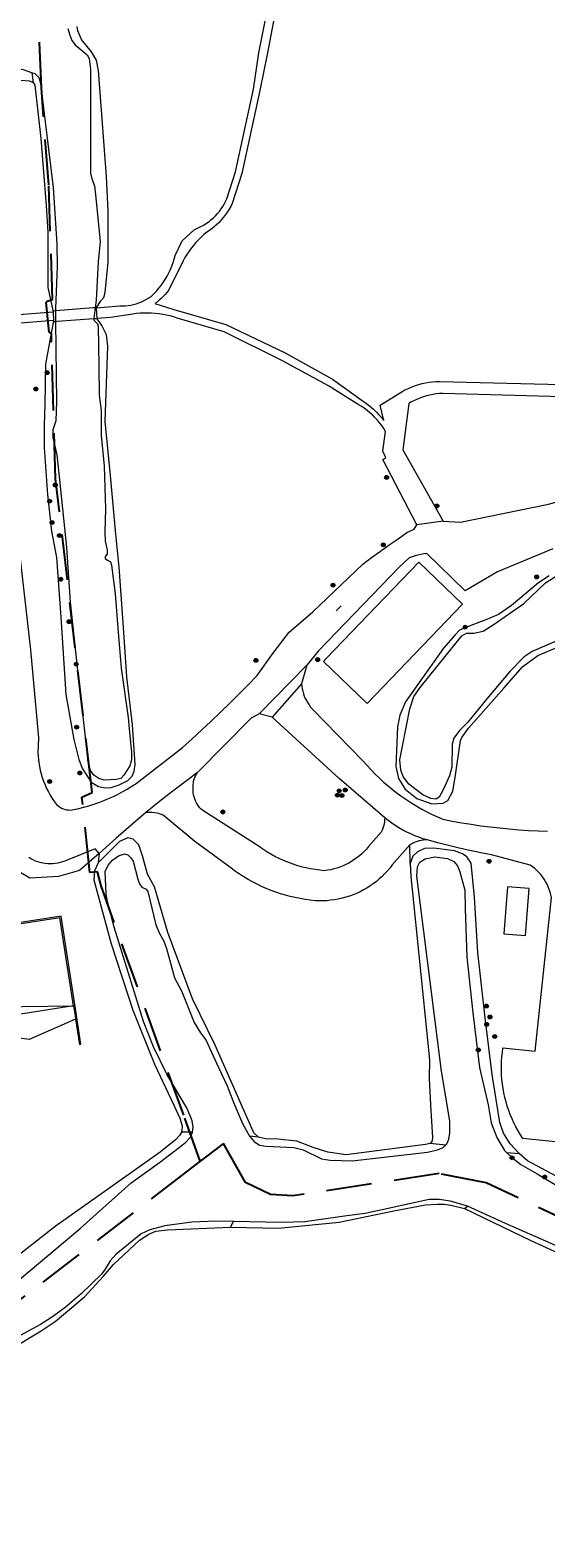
# Model space of a CAD drawing. Header units: metres. Extents: x 89872 to 94585, y 463299 to 469000.
# Tile 134 of 256: x 91650 to 91722, y 465158 to 465368. Entities that reach past the tile are written whole.
import ezdxf
from ezdxf.enums import TextEntityAlignment as Align

# ---------------------------------------------------------------- set-up
doc = ezdxf.new("R2010")
doc.units = ezdxf.units.M
doc.linetypes.add('HIDDEN', pattern=[9.525, 6.35, -3.175])
doc.layers.get('0').update_dxf_attribs({"linetype": 'CONTINUOUS'})
for name, color, linetype, lineweight in [('B-WE-GR-BEPLANTING_CULTUUR-G', 251, 'CONTINUOUS', 13), ('B-WE-GR-BOOM-S', 251, 'CONTINUOUS', 13), ('B-WE-IE-TERREINAFSCHEIDING-G', 251, 'CONTINUOUS', 13), ('B-WE-KW-KUNSTWERK-GV', 251, 'CONTINUOUS', 13), ('B-WE-OG-TOPOGRAFIE_BEBOUWING-GV', 251, 'CONTINUOUS', 13), ('B-WE-OG-TOPOGRAFIE_HUISNUMMER-T25', 251, 'CONTINUOUS', 13), ('B-WE-OG-TOPOGRAFIE_STRAATNAAM-T18', 251, 'CONTINUOUS', 13), ('B-WE-OG-TOPOGRAFIE_WATER-GV', 251, 'CONTINUOUS', 13), ('B-WE-VH-VERHARDING-GV', 251, 'CONTINUOUS', 13), ('K_BALUSTRADE_0', 251, 'CONTINUOUS', 13), ('Percelen', 10, 'HIDDEN', 25)]:
    doc.layers.add(name, color=color, linetype=linetype, lineweight=lineweight)
doc.styles.get("Standard").update_dxf_attribs({"font": 'isocp.shx'})

# ---------------------------------------------------------------- blocks, each defined once
blk = doc.blocks.new('Q_BOOM')
for radius in [0.27, 0.18, 0.09]:
    blk.add_circle((0, 0), radius)

msp = doc.modelspace()

# ---------------------------------------------------------------- linework, layer by layer
at = {"layer": 'B-WE-GR-BEPLANTING_CULTUUR-G'}
for p, q in [((91650.32, 465362.31), (91650.52, 465360.96)), ((91672.75, 465214.67), (91671.19, 465214.68)), ((91681.93, 465213.95), (91680.7, 465214.1)), ((91708.03, 465212.83), (91705.88, 465213.1)), ((91716.57, 465211.84), (91718.3, 465211.67)), ((91710.67, 465204), (91711.12, 465204.33)), ((91678.06, 465201.43), (91678.47, 465202.2))]:
    msp.add_line(p, q, dxfattribs=at)
at = {"layer": 'B-WE-IE-TERREINAFSCHEIDING-G'}
for p, q in [((91703.13, 465252.09), (91703.08, 465254.69)), ((91659.71, 465253.48), (91659.57, 465252.19)), ((91654.25, 465244.55), (91643.61, 465242.9)), ((91656.15, 465232.27), (91654.25, 465244.55))]:
    msp.add_line(p, q, dxfattribs=at)
for points in [[(91699.56, 465258.48), (91699.54, 465258.18), (91699.51, 465257.89), (91699.46, 465257.6), (91699.4, 465257.32), (91699.31, 465257.04), (91699.21, 465256.76), (91699.08, 465256.49), (91697.29, 465254.45), (91697, 465254.11), (91696.69, 465253.78), (91696.37, 465253.47), (91696.03, 465253.18), (91695.68, 465252.9), (91695.31, 465252.64), (91694.93, 465252.39), (91694.54, 465252.17), (91694.15, 465251.96), (91693.74, 465251.78), (91693.32, 465251.61), (91692.9, 465251.47), (91692.46, 465251.34), (91692.03, 465251.24), (91691.59, 465251.16), (91691.14, 465251.1), (91690.49, 465251.16), (91689.84, 465251.25), (91689.19, 465251.36), (91688.55, 465251.5), (91687.91, 465251.66), (91687.28, 465251.84), (91686.66, 465252.05), (91686.05, 465252.28), (91685.44, 465252.53), (91684.84, 465252.8), (91684.25, 465253.09), (91683.68, 465253.41), (91683.11, 465253.75), (91682.56, 465254.1), (91682.03, 465254.48), (91674.19, 465259.48), (91673.97, 465259.67), (91673.77, 465259.88), (91673.59, 465260.1), (91673.43, 465260.33), (91673.28, 465260.58), (91673.15, 465260.84), (91673.05, 465261.1), (91672.96, 465261.38), (91672.9, 465261.66), (91672.85, 465261.94), (91672.83, 465262.23), (91672.83, 465262.52), (91672.85, 465262.8), (91672.84, 465263.07), (91672.86, 465263.33), (91672.9, 465263.59), (91672.96, 465263.85), (91673.05, 465264.1), (91673.16, 465264.34), (91673.29, 465264.56), (91673.43, 465264.78)], [(91703.08, 465254.69), (91700.62, 465251.92), (91700.3, 465251.49), (91699.95, 465251.08), (91699.58, 465250.69), (91699.2, 465250.31), (91698.8, 465249.95), (91698.39, 465249.6), (91697.96, 465249.28), (91697.52, 465248.97), (91697.07, 465248.68), (91696.6, 465248.41), (91696.12, 465248.16), (91695.63, 465247.94), (91695.14, 465247.73), (91694.63, 465247.55), (91694.12, 465247.39), (91693.6, 465247.25), (91693.07, 465247.13), (91692.54, 465247.04), (91692.01, 465246.97), (91691.47, 465246.92), (91690.94, 465246.9), (91690.4, 465246.89), (91689.86, 465246.92), (91689.16, 465246.99), (91688.46, 465247.09), (91687.76, 465247.21), (91687.07, 465247.35), (91686.38, 465247.51), (91685.7, 465247.69), (91685.03, 465247.89), (91684.36, 465248.12), (91683.7, 465248.36), (91683.04, 465248.62), (91682.39, 465248.91), (91681.76, 465249.21), (91681.13, 465249.53), (91680.51, 465249.87), (91679.9, 465250.24), (91679.31, 465250.61), (91678.73, 465251.01), (91678.15, 465251.43), (91677.6, 465251.86), (91673.07, 465255.18), (91668.65, 465258.83), (91668.36, 465258.95), (91668.06, 465259.05), (91667.76, 465259.12), (91667.44, 465259.18), (91667.13, 465259.21), (91666.81, 465259.21), (91666.5, 465259.19), (91666.18, 465259.15)], [(91705.47, 465255.38), (91705.19, 465255.38), (91704.91, 465255.36), (91704.63, 465255.32), (91704.36, 465255.26), (91704.09, 465255.19), (91703.82, 465255.09), (91703.57, 465254.97), (91703.32, 465254.84), (91703.08, 465254.69)], [(91656.44, 465230.41), (91656.98, 465226.89), (91657.18, 465226.92), (91656.41, 465231.86), (91654.44, 465244.78), (91643.63, 465243.1), (91639.94, 465244.43), (91639.87, 465244.24)]]:
    msp.add_lwpolyline(points, dxfattribs=at)
at = {"layer": 'B-WE-KW-KUNSTWERK-GV'}
for p, q in [((91653.28, 465328.99), (91653.37, 465327.76)), ((91659.33, 465329.55), (91659.18, 465329.54)), ((91659.44, 465328.07), (91659.33, 465329.55)), ((91658.99, 465328.04), (91659.44, 465328.07))]:
    msp.add_line(p, q, dxfattribs=at)
for points in [[(91653.68, 465329.13), (91653.65, 465329.13), (91653.27, 465329.1), (91653.28, 465328.99)], [(91659.18, 465329.54), (91658.89, 465329.52), (91653.68, 465329.13)], [(91653.37, 465327.76), (91653.38, 465327.63), (91653.69, 465327.65)], [(91653.69, 465327.65), (91653.87, 465327.67), (91658.96, 465328.04), (91658.99, 465328.04)]]:
    msp.add_lwpolyline(points, dxfattribs=at)
at = {"layer": 'B-WE-OG-TOPOGRAFIE_BEBOUWING-GV'}
for points in [[(91691.39, 465280.66), (91691.01, 465280.27), (91697.12, 465274.39), (91710.43, 465288.23), (91704.33, 465294.11), (91691.39, 465280.66)], [(91719.72, 465248.62), (91716.7, 465248.86), (91716.19, 465242.29), (91719.2, 465242.05), (91719.72, 465248.62)], [(91643.61, 465242.9), (91645.34, 465232.15), (91656.15, 465232.27)]]:
    msp.add_lwpolyline(points, dxfattribs=at)
at = {"layer": 'B-WE-OG-TOPOGRAFIE_STRAATNAAM-T18'}
msp.add_line((91692.77, 465287.31), (91693.47, 465288.01), dxfattribs=at)
at = {"layer": 'B-WE-OG-TOPOGRAFIE_WATER-GV'}
for p, q in [((91653.69, 465327.65), (91653.68, 465329.13)), ((91659.18, 465329.54), (91658.99, 465328.04))]:
    msp.add_line(p, q, dxfattribs=at)
for points in [[(91655.37, 465368.46), (91655.63, 465367.56), (91655.93, 465366.78), (91656.36, 465366.2), (91658.06, 465364.82), (91658.32, 465364.27), (91658.53, 465362.79), (91658.51, 465351.24), (91658.51, 465348.29), (91658.68, 465347.53), (91659.07, 465346.55), (91659.25, 465344.87), (91659.86, 465338.8), (91659.58, 465335.95), (91659.31, 465330.6), (91659.18, 465329.54)], [(91659.33, 465329.55), (91659.95, 465330.53), (91660.36, 465330.98), (91660.57, 465331.67), (91660.96, 465335.92), (91660.97, 465343.03), (91660.74, 465347.86), (91659.61, 465362.6), (91659.34, 465364.07), (91658.65, 465365.24), (91657.26, 465366.96), (91656.75, 465368.15), (91656.63, 465368.77)], [(91650.32, 465362.31), (91649.18, 465362.7), (91647.31, 465363), (91646.38, 465362.89), (91645.45, 465362.56), (91644.5, 465362.09), (91639.13, 465357.87), (91634.68, 465353.88)], [(91653.68, 465329.13), (91653.67, 465329.45), (91653.9, 465335.29), (91653.84, 465338.43), (91653.34, 465346.3), (91651.57, 465360.79), (91651.34, 465361.58), (91650.8, 465362.15), (91650.32, 465362.31)], [(91620.92, 465351.34), (91610.9, 465343.91), (91604.93, 465339.37), (91606.73, 465335.36), (91612.56, 465332.63), (91614.04, 465333.46), (91615.81, 465334.69), (91618.85, 465337.95), (91623.75, 465342.39), (91630.02, 465346.82), (91632.77, 465349.04), (91635.33, 465351.83), (91638.58, 465355.38), (91644.65, 465360.64), (91645.53, 465361.25), (91646.22, 465361.47), (91650, 465361.18), (91650.52, 465360.96)], [(91650.52, 465360.96), (91650.76, 465360.58), (91651.57, 465353.14), (91652.32, 465343.82), (91652.54, 465340.08), (91652.57, 465332.38), (91653.28, 465328.99)], [(91653.37, 465327.76), (91652.22, 465321.69), (91652.14, 465316.03), (91652.03, 465313.23), (91652.06, 465310.02), (91652.52, 465303.53), (91653.06, 465298.41), (91653.77, 465294.75), (91654.35, 465286.43), (91655.09, 465275.65), (91656.2, 465269.4), (91656.89, 465266.61), (91657.38, 465265.28), (91658.59, 465263.46), (91659.63, 465262.84), (91660.55, 465262.64), (91661.41, 465262.71), (91662.53, 465263.06), (91663.72, 465263.69)], [(91659.71, 465317.36), (91659.99, 465315.25), (91660.01, 465311.73), (91660.44, 465307.49), (91660.59, 465301.53), (91660.5, 465298.29), (91660.57, 465297.03), (91660.85, 465295.8), (91660.84, 465295.23), (91660.58, 465294.9), (91660.58, 465294.63), (91660.88, 465294.39), (91661.29, 465294.13), (91661.45, 465293.7), (91661.97, 465289.68), (91662.37, 465284.33), (91662.79, 465279.31), (91663.75, 465272.44), (91663.89, 465270.89), (91664.22, 465267.56), (91664.24, 465266.54), (91664, 465265.73), (91663.18, 465264.41), (91662.75, 465263.96), (91662.09, 465263.82), (91660.42, 465263.73), (91659.66, 465263.93), (91658.98, 465264.41), (91658.5, 465265.08), (91658.2, 465266.22), (91657.93, 465268.98), (91656.85, 465278.18), (91655.74, 465288.5), (91655.22, 465296.16), (91654.25, 465305.56), (91653.86, 465309.05), (91653.28, 465311.48), (91653.31, 465312.6), (91653.7, 465313.83), (91653.81, 465316.4), (91653.69, 465327.65)], [(91658.99, 465328.04), (91658.96, 465327.85), (91659.01, 465327.78), (91659.48, 465327.32), (91659.58, 465327.01), (91659.66, 465321.43), (91659.71, 465317.36)], [(91663.72, 465263.69), (91664.34, 465264.28), (91664.61, 465264.97), (91664.76, 465265.92), (91664.36, 465271.42), (91663.57, 465278.12), (91663.06, 465285.71), (91662.51, 465293.41), (91662, 465298.5), (91661.28, 465306.18), (91660.57, 465313.68), (91660.93, 465324.2), (91660.75, 465325.8), (91660.07, 465327.09), (91659.58, 465327.82), (91659.44, 465328.07)], [(91722.52, 465292.17), (91721.03, 465291.24), (91717.25, 465288.06), (91715.45, 465286.82), (91713.68, 465286.05), (91711.56, 465285.28), (91710.01, 465284.61), (91709.37, 465283.98), (91707.78, 465282.11), (91702.48, 465274.63), (91701.67, 465272.78), (91701.34, 465271.14), (91701.1, 465265.6), (91701.49, 465263.96), (91702.42, 465262.47), (91704.05, 465261.16), (91706.12, 465260.42), (91707.73, 465260.5), (91708.36, 465260.9), (91709.04, 465262.19), (91709.37, 465264.1), (91710.14, 465269.26), (91710.3, 465269.67), (91711.23, 465270.95), (91716.17, 465276.55), (91718.81, 465279.54), (91720.94, 465281.1), (91732.38, 465285.9)], [(91725.64, 465284.02), (91720.13, 465281.67), (91719.01, 465280.9), (91717.01, 465278.87), (91713.8, 465275.07), (91711.17, 465271.79), (91710, 465270.63), (91709.18, 465269.56), (91708.97, 465268.72), (91708.94, 465265.54), (91708.61, 465264.34), (91707.71, 465262.37), (91707.15, 465261.37), (91706.69, 465261.08), (91706.01, 465261.15), (91704.88, 465261.65), (91702.91, 465263.16), (91702.14, 465264.24), (91701.8, 465265.12), (91701.68, 465266.55), (91702.05, 465268.46), (91703.05, 465273.65), (91703.61, 465275.36), (91704.5, 465276.65), (91710.32, 465283.84), (91710.97, 465284.22), (91711.98, 465284.21), (91713.28, 465284.49), (91714.82, 465285.45), (91718.97, 465288.34), (91721.99, 465291.2), (91723.88, 465292.41)], [(91665.26, 465254.72), (91664.46, 465255.49), (91663.7, 465255.66), (91662.58, 465255.19), (91659.57, 465252.19)], [(91681.93, 465213.95), (91681.29, 465214.58), (91678.85, 465220.16), (91675.89, 465226.8), (91672.72, 465233.22), (91669.3, 465242.48), (91667.44, 465248.86), (91666.45, 465250.63), (91665.77, 465253.15), (91665.26, 465254.72)], [(91672.75, 465214.67), (91672.83, 465215.36), (91672.7, 465216.24), (91671.99, 465217.96), (91669.19, 465222.63), (91667.31, 465226.57), (91665.91, 465230.07), (91661.82, 465243.24), (91660.87, 465246.74), (91660.69, 465247.88), (91660.56, 465250.97), (91660.97, 465251.87), (91661.57, 465252.58), (91662.43, 465253.19), (91663.24, 465253.45), (91663.74, 465253.3), (91664.14, 465252.9), (91664.45, 465252.44), (91665.12, 465249.94), (91665.33, 465249.28), (91665.68, 465248.82), (91666.28, 465248.54), (91666.51, 465248.22), (91667.63, 465243.56), (91668.14, 465242.37), (91668.75, 465241.27), (91669.13, 465240.25), (91670.24, 465236.15), (91671.21, 465234.36)], [(91710.42, 465253.44), (91709.29, 465253.88), (91706.43, 465254.26), (91705.13, 465254.18), (91704.15, 465253.73), (91703.5, 465253.12), (91703.13, 465252.09)], [(91708.03, 465212.83), (91708.24, 465213.02), (91708.5, 465213.68), (91708.65, 465214.56), (91708.64, 465216.22), (91707.5, 465223.18), (91704.03, 465250.33), (91704.11, 465251.63), (91704.47, 465252.31), (91705.22, 465252.76), (91706.55, 465253.04), (91708.34, 465252.82), (91709.18, 465252.39), (91709.72, 465251.8), (91710.04, 465250.92), (91710.73, 465248.38), (91710.77, 465245.85), (91711.03, 465239.03)], [(91718.3, 465211.67), (91717.07, 465213.02), (91716.12, 465214.52), (91715.61, 465215.99), (91714.57, 465222.68), (91713.58, 465230.59), (91712.53, 465239.69), (91712.08, 465247.42), (91711.64, 465252.17), (91711.03, 465253.02), (91710.42, 465253.44)], [(91659.57, 465252.19), (91659.06, 465251.08), (91658.96, 465249.84), (91661.38, 465240.91), (91664.42, 465231.67), (91667.44, 465224.12), (91670.16, 465218.4), (91670.98, 465216.59), (91671.29, 465215.56), (91671.26, 465214.8), (91671.19, 465214.68)], [(91703.13, 465252.09), (91703.18, 465250.27), (91704.31, 465239.38), (91705.82, 465224.75), (91705.76, 465222.11), (91706, 465217.64), (91706.22, 465213.98), (91706.17, 465213.44), (91705.88, 465213.1)], [(91711.03, 465239.03), (91711.83, 465231.29), (91712.8, 465223.65), (91713.98, 465218.45), (91714.43, 465215.96), (91715.19, 465213.94), (91716.29, 465212.1), (91716.57, 465211.84)], [(91671.21, 465234.36), (91672.99, 465229.96), (91673.88, 465228.5), (91674.62, 465227.54), (91676.4, 465223.59), (91677.6, 465221.13), (91678.51, 465218.68), (91679.71, 465215.89), (91680.7, 465214.1)], [(91671.19, 465214.68), (91670.94, 465214.19), (91670.37, 465213.57), (91668.22, 465211.85), (91663.13, 465208.26), (91653.57, 465201.52), (91643.13, 465193.34), (91630.77, 465184), (91619.59, 465175.69), (91609.19, 465166.73)], [(91626.76, 465177.05), (91646.6, 465192.46), (91657.09, 465201.22), (91664.18, 465207.62), (91668.15, 465210.42), (91671.73, 465213.16), (91672.49, 465213.99), (91672.75, 465214.67)], [(91680.7, 465214.1), (91681.35, 465213.36), (91682.11, 465212.86), (91683.04, 465212.71), (91686.87, 465212.52), (91688.19, 465212.18), (91690.75, 465210.96), (91691.94, 465210.76), (91695.03, 465210.67), (91705.52, 465211.89), (91706.93, 465212.22), (91707.71, 465212.54), (91708.03, 465212.83)], [(91687.29, 465213.4), (91687.25, 465213.41), (91684.68, 465213.7), (91682.94, 465213.71), (91681.93, 465213.95)], [(91705.88, 465213.1), (91705.26, 465212.92), (91694.17, 465211.48), (91691.61, 465211.86), (91689.59, 465212.53), (91687.29, 465213.4)], [(91716.57, 465211.84), (91717.42, 465211.06), (91718.56, 465210.17), (91720.83, 465208.87), (91724.42, 465206.72), (91727.52, 465205.52), (91730.95, 465203.94), (91735.52, 465201.71), (91744.16, 465198.18), (91749.89, 465195.59), (91754.88, 465193.45), (91757.72, 465192.37), (91761.82, 465190.57), (91765.36, 465188.9), (91766.11, 465188.32), (91766.77, 465187.65), (91767.32, 465187.12), (91771.01, 465185.6), (91775.14, 465184.04)], [(91746.12, 465198.16), (91734.38, 465203.08), (91729.09, 465206.44), (91727.6, 465207.04), (91723.49, 465208.54), (91719.49, 465210.65), (91718.3, 465211.67)], [(91678.06, 465201.43), (91684.73, 465201.29), (91693.2, 465202.12), (91700.84, 465203.72), (91705.27, 465204.52), (91706.86, 465204.63), (91707.87, 465204.62), (91708.78, 465204.49), (91710.67, 465204)], [(91711.12, 465204.33), (91708.73, 465205.06), (91707.16, 465205.28), (91705.78, 465205.26), (91700.04, 465204.04), (91696.81, 465203.34), (91694.26, 465202.98), (91688.43, 465202.18), (91685.15, 465202.06), (91678.47, 465202.2)], [(91724.68, 465198.31), (91716.41, 465201.94), (91711.12, 465204.33)], [(91678.47, 465202.2), (91676, 465202.25), (91672.63, 465202.1), (91668.86, 465201.62), (91666.77, 465201.04), (91665.58, 465200.48), (91662.04, 465197.62), (91661.25, 465196.72), (91660.58, 465195.56), (91660.05, 465194.85), (91657.21, 465192.11), (91654.91, 465190.18), (91653.08, 465188.83), (91651.53, 465187.84), (91648.21, 465186.04), (91644.49, 465184.04), (91642.01, 465182.53), (91636.9, 465178.31), (91629.99, 465172.95), (91624.96, 465169.06)], [(91710.67, 465204), (91719.95, 465199.56), (91726.47, 465196.6), (91733.36, 465192.69), (91741.86, 465188.74), (91757.85, 465180.8), (91759.67, 465180.25), (91763.73, 465179.33), (91764.98, 465178.68), (91769.93, 465175.17), (91775.28, 465172.13)], [(91618.05, 465162.91), (91626.64, 465169.04), (91634.41, 465175.65), (91640.16, 465179.9), (91642, 465181.38), (91647.53, 465184.49), (91651.63, 465186.96), (91653.59, 465188.28), (91657.68, 465191.73), (91660.33, 465194.61), (91661.72, 465196.24), (91665.35, 465199.6), (91666.64, 465200.45), (91667.64, 465200.85), (91669.24, 465201.07), (91678.06, 465201.43)]]:
    msp.add_lwpolyline(points, dxfattribs=at)
at = {"layer": 'B-WE-VH-VERHARDING-GV'}
for p, q in [((91707.72, 465299.79), (91704.04, 465299.28)), ((91682.02, 465272.94), (91688.7, 465279.73)), ((91688.7, 465279.73), (91687.97, 465277.16)), ((91687.97, 465277.16), (91683.87, 465272.48)), ((91683.87, 465272.48), (91682.02, 465272.94))]:
    msp.add_line(p, q, dxfattribs=at)
for points in [[(91659.33, 465329.55), (91662.61, 465329.8), (91663, 465329.8), (91663.38, 465329.82), (91663.77, 465329.87), (91664.15, 465329.93), (91664.53, 465330.02), (91664.9, 465330.12), (91665.27, 465330.25), (91665.62, 465330.39), (91665.98, 465330.55), (91666.32, 465330.73), (91666.65, 465330.93), (91666.97, 465331.14), (91667.34, 465331.5), (91667.7, 465331.87), (91668.04, 465332.26), (91668.35, 465332.67), (91668.65, 465333.08), (91668.93, 465333.51), (91669.2, 465333.96), (91669.44, 465334.41), (91669.65, 465334.88), (91669.85, 465335.35), (91670.03, 465335.84), (91670.18, 465336.33), (91670.31, 465336.83), (91671.31, 465338.86), (91672.96, 465340.39), (91674.01, 465340.93), (91674.37, 465341.13), (91674.71, 465341.34), (91675.05, 465341.58), (91675.36, 465341.83), (91675.67, 465342.1), (91675.96, 465342.38), (91676.24, 465342.68), (91676.49, 465342.99), (91676.74, 465343.32), (91676.96, 465343.66), (91677.16, 465344.01), (91677.35, 465344.37), (91677.52, 465344.75), (91678.72, 465348.49), (91681.26, 465360.03), (91682, 465365.07), (91684.39, 465377.02)], [(91685.42, 465376.89), (91683.17, 465364.87), (91682.15, 465359.81), (91679.61, 465348.27), (91678.26, 465344.09), (91678.07, 465343.68), (91677.85, 465343.29), (91677.61, 465342.91), (91677.36, 465342.53), (91677.08, 465342.17), (91676.79, 465341.83), (91676.49, 465341.5), (91676.17, 465341.18), (91675.83, 465340.88), (91675.48, 465340.59), (91675.12, 465340.33), (91674.74, 465340.08), (91674.34, 465339.74), (91673.96, 465339.39), (91673.59, 465339.03), (91673.23, 465338.65), (91672.89, 465338.25), (91672.56, 465337.84), (91672.26, 465337.43), (91671.96, 465336.99), (91671.69, 465336.55), (91671.43, 465336.1), (91669.4, 465331.97), (91669.17, 465331.67), (91668.92, 465331.39), (91668.67, 465331.11), (91668.39, 465330.84), (91668.11, 465330.59), (91667.82, 465330.35), (91667.51, 465330.13), (91670.16, 465329.3), (91677.41, 465327.22), (91685.69, 465323.27), (91692.26, 465319.62), (91696.39, 465316.62), (91696.82, 465316.34), (91697.24, 465316.03), (91697.65, 465315.71), (91698.04, 465315.37), (91698.41, 465315.02), (91698.76, 465314.65), (91699.1, 465314.26), (91699.42, 465313.85)], [(91635.37, 465322.75), (91647.32, 465328.51), (91653.28, 465328.99)], [(91699.69, 465312.31), (91699.42, 465312.73), (91699.14, 465313.13), (91698.84, 465313.52), (91698.53, 465313.9), (91698.19, 465314.26), (91697.84, 465314.61), (91697.48, 465314.93), (91697.09, 465315.25), (91696.7, 465315.54), (91696.29, 465315.82), (91695.87, 465316.08), (91691.7, 465318.65), (91685.29, 465322.17), (91677.18, 465326.22), (91670.62, 465328.12), (91670.12, 465328.27), (91669.61, 465328.41), (91669.1, 465328.53), (91668.59, 465328.63), (91668.07, 465328.71), (91667.54, 465328.76), (91667.02, 465328.8), (91666.5, 465328.82), (91665.97, 465328.81), (91665.45, 465328.78), (91664.93, 465328.74), (91664.41, 465328.67), (91661.31, 465328.21), (91659.44, 465328.07)], [(91653.37, 465327.76), (91647.63, 465327.3), (91636.94, 465322.13)], [(91699.42, 465313.85), (91698.91, 465316), (91702.08, 465317.94), (91702.51, 465318.16), (91702.95, 465318.36), (91703.4, 465318.55), (91703.86, 465318.71), (91704.33, 465318.86), (91704.79, 465318.98), (91705.27, 465319.09), (91705.75, 465319.17), (91706.23, 465319.23), (91706.71, 465319.27), (91707.2, 465319.29), (91726.08, 465318.83)], [(91726.01, 465317.1), (91707.65, 465317.62), (91707.2, 465317.59), (91706.74, 465317.55), (91706.29, 465317.48), (91705.85, 465317.39), (91705.41, 465317.28), (91704.97, 465317.15), (91704.54, 465316.99), (91704.12, 465316.82), (91703.71, 465316.64), (91703.3, 465316.43), (91702.91, 465316.2), (91702.08, 465309.75), (91707.72, 465299.79)], [(91704.04, 465299.28), (91699.31, 465308.39), (91699.73, 465308.65), (91699.31, 465309.56), (91699.69, 465312.31)], [(91707.72, 465299.79), (91710.12, 465299.67), (91722.4, 465302.16), (91732.22, 465304.96), (91739.33, 465307.82), (91739.89, 465307.99), (91740.45, 465308.19), (91740.99, 465308.41), (91741.53, 465308.66), (91742.05, 465308.92), (91742.57, 465309.2), (91743.07, 465309.51), (91743.57, 465309.83), (91744.05, 465310.17), (91744.51, 465310.53), (91744.96, 465310.91), (91745.4, 465311.31)], [(91647.48, 465305.17), (91650.14, 465281.86), (91651.25, 465269.61), (91651.15, 465267.47)], [(91651.15, 465267.47), (91651.3, 465266.16), (91651.39, 465265.63), (91651.5, 465265.1), (91651.63, 465264.58), (91651.79, 465264.07), (91651.97, 465263.56), (91652.17, 465263.06), (91652.39, 465262.57), (91652.63, 465262.09), (91652.89, 465261.62), (91653.17, 465261.16), (91653.47, 465260.71), (91653.61, 465260.52), (91653.77, 465260.34), (91653.94, 465260.18), (91654.13, 465260.03), (91654.33, 465259.9), (91654.54, 465259.79), (91654.76, 465259.7), (91654.99, 465259.63), (91655.22, 465259.58), (91655.46, 465259.56), (91655.7, 465259.55), (91655.94, 465259.57), (91656.17, 465259.61), (91656.88, 465259.77), (91657.59, 465259.95), (91658.3, 465260.15), (91658.99, 465260.37), (91659.68, 465260.61), (91660.37, 465260.87), (91661.04, 465261.16), (91661.71, 465261.46), (91662.36, 465261.78), (91663.01, 465262.12), (91663.65, 465262.48), (91664.27, 465262.86), (91664.89, 465263.26), (91671.34, 465268.28), (91672.69, 465269.49), (91674.03, 465270.71), (91675.35, 465271.94), (91676.66, 465273.19), (91677.95, 465274.45), (91679.23, 465275.73), (91680.5, 465277.02), (91681.75, 465278.32), (91683.93, 465281.36), (91686.22, 465284.33), (91689.55, 465287.16), (91696.52, 465293.83), (91697.73, 465294.73), (91698.95, 465295.63), (91700.18, 465296.51), (91701.42, 465297.37), (91702.66, 465298.22), (91703.69, 465298.69), (91704.04, 465299.28)], [(91723, 465295.95), (91715.31, 465292.77), (91710.78, 465290.08), (91705.45, 465295.29), (91705.03, 465295.24), (91704.61, 465295.17), (91704.2, 465295.08), (91703.79, 465294.96), (91703.39, 465294.83), (91702.99, 465294.68), (91701.59, 465293.39), (91690.3, 465281.72), (91688.7, 465279.73)], [(91687.97, 465277.16), (91688, 465276.81), (91688.05, 465276.46), (91688.13, 465276.11), (91688.23, 465275.77), (91688.34, 465275.44), (91688.48, 465275.11), (91688.63, 465274.8), (91688.81, 465274.49), (91689, 465274.2), (91689.21, 465273.91), (91689.44, 465273.64), (91696.56, 465266.35), (91697.1, 465265.74), (91697.65, 465265.14), (91698.23, 465264.56), (91698.81, 465263.99), (91699.41, 465263.44), (91700.03, 465262.91), (91700.66, 465262.4), (91701.31, 465261.9), (91701.97, 465261.42), (91702.64, 465260.96), (91703.33, 465260.51), (91704.02, 465260.09), (91704.73, 465259.68), (91705.45, 465259.3), (91706.18, 465258.93), (91706.91, 465258.59), (91707.66, 465258.26), (91708.98, 465258.01), (91710.3, 465257.78), (91711.62, 465257.57), (91712.95, 465257.37), (91714.28, 465257.2), (91715.61, 465257.05), (91716.94, 465256.92), (91718.28, 465256.81), (91719.62, 465256.72), (91720.95, 465256.65), (91722.29, 465256.6)], [(91682.02, 465272.94), (91680.91, 465272.34), (91673.43, 465264.78)], [(91699.56, 465258.48), (91693.22, 465263.95), (91683.87, 465272.48)], [(91673.43, 465264.78), (91668.83, 465261.3), (91666.18, 465259.15)], [(91666.18, 465259.15), (91662.09, 465255.64), (91659.71, 465253.48)], [(91705.47, 465255.38), (91704.89, 465255.56), (91704.31, 465255.76), (91703.74, 465255.98), (91703.18, 465256.22), (91702.63, 465256.48), (91702.08, 465256.77), (91701.55, 465257.07), (91701.03, 465257.4), (91700.53, 465257.74), (91700.03, 465258.1), (91699.56, 465258.48)], [(91659.71, 465253.48), (91656.96, 465251.11), (91654.04, 465250.3), (91650.07, 465250.05), (91646.07, 465252.44), (91643.26, 465255.92), (91635.92, 465250), (91632.03, 465246.86), (91639.87, 465244.24)], [(91722.83, 465247.35), (91722.75, 465247.74), (91722.64, 465248.12), (91722.51, 465248.5), (91722.37, 465248.87), (91722.2, 465249.23), (91722.01, 465249.58), (91721.8, 465249.92), (91721.57, 465250.24), (91721.32, 465250.55), (91721.06, 465250.85), (91720.77, 465251.13), (91720.48, 465251.39), (91720.16, 465251.64), (91719.84, 465251.86), (91714.46, 465253.3), (91712.95, 465253.6), (91711.45, 465253.92), (91709.95, 465254.26), (91708.45, 465254.62), (91706.96, 465254.99), (91705.47, 465255.38)], [(91659.71, 465253.48), (91659.15, 465254.13), (91655.27, 465252.57), (91654.95, 465252.43), (91654.62, 465252.32), (91654.28, 465252.22), (91653.94, 465252.14), (91653.59, 465252.09), (91653.24, 465252.06), (91652.89, 465252.05), (91652.54, 465252.06), (91652.2, 465252.09), (91651.85, 465252.15), (91651.51, 465252.23), (91651.17, 465252.33), (91650.84, 465252.45), (91650.52, 465252.6), (91650.21, 465252.76), (91649.91, 465252.94)], [(91723.82, 465213.28), (91718.84, 465213.77), (91718.5, 465214.3), (91718.17, 465214.84), (91717.87, 465215.39), (91717.59, 465215.95), (91717.32, 465216.53), (91717.08, 465217.11), (91716.86, 465217.7), (91716.66, 465218.3), (91716.48, 465218.9), (91716.32, 465219.51), (91716.18, 465220.13), (91716.07, 465220.75), (91715.98, 465221.37), (91715.91, 465222), (91715.86, 465222.63), (91715.84, 465223.26), (91715.84, 465223.89), (91715.86, 465224.52), (91715.9, 465225.15), (91715.97, 465225.78), (91716.06, 465226.4), (91720.54, 465225.96), (91722.83, 465247.35)], [(91656.44, 465230.41), (91649.95, 465227.56), (91640.22, 465228.94), (91637.05, 465238.94), (91635.27, 465238.03)], [(91656.15, 465232.27), (91656.37, 465230.86), (91656.44, 465230.41)]]:
    msp.add_lwpolyline(points, dxfattribs=at)
at = {"layer": 'K_BALUSTRADE_0'}
msp.add_line((91656.15, 465232.27), (91645.47, 465230.58), dxfattribs=at)
at = {"layer": 'Percelen'}
for points in [[(91673.83, 465210.62), (91671.52, 465217.02), (91659.98, 465248.97), (91659.51, 465250.93), (91658.41, 465250.86), (91657.32, 465261.33), (91658.75, 465262), (91658.59, 465263.25), (91653.64, 465305.72), (91653.05, 465326.01), (91652.9, 465326.06), (91652.75, 465326.17), (91652.33, 465330.3), (91652.45, 465330.46), (91653.23, 465330.7), (91652.68, 465346.67), (91651.67, 465360.22), (91650.99, 465376.06)], [(91897.77, 465193.1), (91861.35, 465205.65), (91815.61, 465170.54), (91807.73, 465165.14), (91804.37, 465165.01), (91713.7, 465207.6), (91707.14, 465208.88), (91686.73, 465205.79), (91683.62, 465205.99), (91680.15, 465207.64), (91677.06, 465213.09), (91674.75, 465211.32), (91673.83, 465210.62)], [(91673.83, 465210.62), (91672.02, 465209.23), (91558.32, 465121.98)]]:
    msp.add_lwpolyline(points, dxfattribs=at)

# ---------------------------------------------------------------- block references
at = {"layer": 'B-WE-GR-BOOM-S'}
for p, rotation in [((91652.47, 465320.5), 89.18979020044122), ((91650.88, 465318.23), 89.18979020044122), ((91653.59, 465304.85), 95.88262845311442), ((91699.82, 465305.91), 117.4481051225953), ((91652.8, 465302.6), 96.02766793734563), ((91706.84, 465301.94), 119.5122377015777), ((91653.14, 465299.63), 96.02766793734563), ((91654.17, 465297.81), 95.88262845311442), ((91699.37, 465296.51), 35.55089481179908), ((91654.37, 465291.72), 93.91824886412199), ((91692.34, 465290.89), 43.79006075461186), ((91720.76, 465292.04), 31.99846969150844), ((91655.52, 465285.81), 96.10491966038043), ((91710.78, 465285.04), 23.61193432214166), ((91656.51, 465279.88), 96.10491966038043), ((91681.59, 465280.41), 54.35713357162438), ((91690.2, 465280.52), 51.15099338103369), ((91656.58, 465271.1), 100.0137249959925), ((91652.81, 465263.53), 111.7025555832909), ((91657.02, 465264.71), 123.5294119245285), ((91692.96, 465261.63), 139.1990408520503), ((91693.2, 465262.23), 139.1990408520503), ((91693.6, 465261.58), 139.1990408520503), ((91694.05, 465262.35), 139.1990408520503), ((91676.97, 465259.29), 147.4687844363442), ((91714.12, 465252.41), 168.6024146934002), ((91713.75, 465232.23), 96.57979452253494), ((91713.78, 465229.68), 97.18480726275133), ((91714.24, 465230.71), 96.57979452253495), ((91714.91, 465227.99), 97.18480726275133), ((91712.61, 465226.12), 97.20529350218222), ((91717.33, 465211.08), 137.6200048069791), ((91721.88, 465208.4), 149.1042990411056)]:
    msp.add_blockref('Q_BOOM', p, dxfattribs=dict(at, rotation=rotation))

# ---------------------------------------------------------------- texts
at = {"layer": 'B-WE-OG-TOPOGRAFIE_HUISNUMMER-T25'}
msp.add_text('3', height=0.0025, rotation=-43.9, dxfattribs=at).set_placement((91705.5, 465290.55), align=Align.MIDDLE)
at = {"layer": 'B-WE-OG-TOPOGRAFIE_STRAATNAAM-T18'}
msp.add_text('Koolmeeslaan', height=0.005, rotation=44.8785, dxfattribs=at).set_placement((91692.77, 465287.31), align=Align.MIDDLE)

doc.saveas('drawing.dxf')
